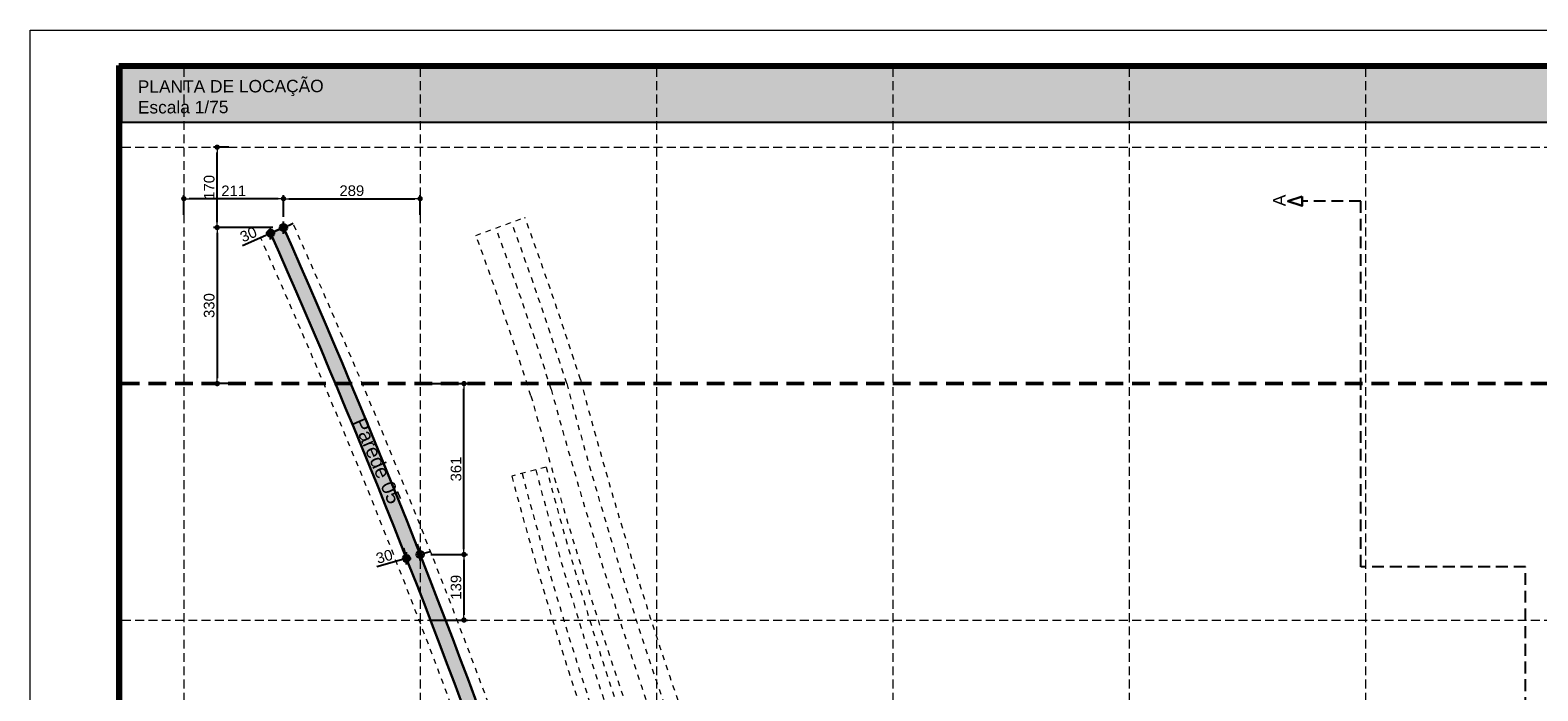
# Model space of a CAD drawing. Header units: millimetres. Extents: x 83 to 471, y -739 to 93.
# Tile 37 of 185: x 94 to 137, y -575 to -557. Entities that reach past the tile are written whole.
import ezdxf
from ezdxf.enums import TextEntityAlignment as Align

# ---------------------------------------------------------------- set-up
doc = ezdxf.new("R2010")
doc.units = ezdxf.units.MM
for name, pattern in [('CYPE_RAYA', [0.225, 0.1125, -0.1125]), ('CYPE_RAYAPUNTOPUNTO', [0.45, 0.225, -0.075, 0, -0.075, 0, -0.075]), ('TRAZO_HUECO', [0.75, 0.5, -0.25]), ('TRAZO_INTERIOR_VIGA', [0.375, 0.25, -0.125])]:
    doc.linetypes.add(name, pattern=pattern)
for name, color, linetype, lineweight in [('.', 7, 'Continuous', 5), ('__MAGNUS.Cota', 30, 'Continuous', 9), ('__MAGNUS.Margem', 7, 'Continuous', 70), ('__MAGNUS.Selo', 7, 'Continuous', 30), ('BL_CONTORNO', 7, 'Continuous', 30), ('CARGCIM', 7, 'Continuous', 9), ('COTA_FORMAS', 7, 'CYPE_RAYAPUNTOPUNTO', 0), ('COTAS', 250, 'Continuous', 5), ('OT_SEC_LAJE', 7, 'Continuous', 20), ('PECA_COMPLETA', 7, 'Continuous', 0), ('SAP_DIMENSION_Y_ARM', 7, 'Continuous', 0), ('VIG_HATCH', 7, 'Continuous', 0)]:
    doc.layers.add(name, color=color, linetype=linetype, lineweight=lineweight)
doc.layers.add('PGCR_Arq_TEXTO', color=7, linetype='Continuous')
doc.layers.add('RAMPA', color=253, linetype='Continuous')
doc.styles.add('Arial', font='arial.ttf')
doc.styles.add('Arial Narrow', font='ARIALN.TTF')
doc.dimstyles.new('Copy of UM_75.000000', dxfattribs={"dimtxt": 0.3, "dimasz": 0.15, "dimexe": 0.1, "dimexo": 0.3, "dimgap": 0.07, "dimtad": 1, "dimdec": 0, "dimlfac": 75, "dimzin": 0, "dimdsep": 46, "dimtxsty": 'Arial', "dimblk": 'DOT', "dimcen": 0.09, "dimdle": 0.1, "dimclrd": 30, "dimclre": 30, "dimclrt": 7, "dimadec": 1, "dimazin": 2, "dimtfac": 1, "dimtdec": 0, "dimtofl": 0, "dimtmove": 0, "dimatfit": 3, "dimldrblk": 'DOT', "dimfxl": 1, "dimtolj": 1, "dimarcsym": 0})

# ---------------------------------------------------------------- blocks, each defined once
blk = doc.blocks.new('*U1866')
at = {"layer": '__MAGNUS.Margem', "lineweight": 9}
for p, q in [((-1005.922513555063, -12.28035149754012), (-1005.922513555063, 828.7196485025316)), ((-1005.922513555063, 828.7196485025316), (183.0774864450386, 828.7196485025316))]:
    blk.add_line(p, q, dxfattribs=at)
at = {"layer": '__MAGNUS.Margem', "linetype": 'Continuous'}
for p, q in [((-980.922513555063, -2.280351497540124), (-980.922513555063, 818.7196485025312)), ((-980.922513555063, 818.7196485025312), (173.0774864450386, 818.7196485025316))]:
    blk.add_line(p, q, dxfattribs=at)
at = {"layer": '__MAGNUS.Selo', "style": 'Arial Narrow'}
for tag, height, width, p in [('PROPRIETÁRIO', 3.395000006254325, 1.000000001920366, (17.21365262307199, 48.90608562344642)), ('EDIFICAÇÃORESIDENCIAL', 3.395000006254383, 1.00000000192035, (17.21365262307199, 40.60663314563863)), ('ESTRUTURAL', 3.395000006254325, 1.000000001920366, (17.80158844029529, 20.69475924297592)), ('ANTEPROJETO', 2.425000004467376, 1.000000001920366, (111.6862229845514, 13.50243801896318)), ('INDICADA', 2.425000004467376, 1.000000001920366, (111.5284553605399, 8.00497110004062)), ('ARQ01/01', 5.5, 1.000000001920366, (139.4442584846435, 9.49622269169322))]:
    blk.add_attdef(tag, text='', height=height, dxfattribs=dict(at, width=width)).set_placement(p, align=Align.MIDDLE_LEFT)
at = {"layer": '__MAGNUS.Selo', "lineweight": 30, "flags": 104}
for tag, p in [('ENDEREÇODAOBRA', (17.21365262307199, 33.53604236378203)), ('ENDEREÇODAOBRA', (17.21365262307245, 27.86661950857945)), ('TÍTULO', (17.21365262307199, 10.79641230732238))]:
    blk.add_attdef(tag, text='', height=3.395000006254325, dxfattribs=at).set_placement(p, align=Align.MIDDLE_LEFT)
blk = doc.blocks.new('PONTO AUXILIAR')
at = {"layer": '.'}
h = blk.add_hatch(color=256, dxfattribs=at)
h.dxf.hatch_style = 1
h.paths.add_polyline_path([(-0.1009483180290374, 0), (5.684341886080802e-15, 0), (5.684341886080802e-15, 0.1009483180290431, 0.414213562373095), (-0.1009483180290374, 0)], is_closed=False)
h.paths.add_polyline_path([(5.684341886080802e-15, -0.1009483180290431, 0.414213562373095), (0.1009483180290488, 0), (5.684341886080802e-15, 0), (5.684341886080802e-15, -0.1009483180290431)], is_closed=False)
for p, q in [((-0.1346530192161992, 0), (0.1346530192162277, 0)), ((5.684341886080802e-15, -0.1734126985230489), (5.684341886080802e-15, 0.1734126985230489))]:
    blk.add_line(p, q)
blk.add_circle((5.684341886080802e-15, 0), 0.1009483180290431)
blk = doc.blocks.new('_DOT')
at = {"layer": '__MAGNUS.Cota', "linetype": 'ByBlock'}
blk.add_line((-0.5, 0), (-1, 0), dxfattribs=at)
at = {"layer": '__MAGNUS.Cota', "linetype": 'ByBlock', "const_width": 0.5}
blk.add_lwpolyline([(-0.25, 0, 1), (0.25, 0, 1)], format="xyb", close=True, dxfattribs=at)
blk = doc.blocks.new('*D1039')
at = {"layer": 'COTAS', "color": 30, "lineweight": -2}
for p, q in [((101.1838089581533, -562.12970334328), (101.1838089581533, -561.5161828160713)), ((101.3338089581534, -561.6161828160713), (104.8881322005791, -561.6161828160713)), ((105.0381322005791, -562.0756770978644), (105.0381322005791, -561.5161828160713))]:
    blk.add_line(p, q, dxfattribs=at)
at = {"layer": 'Defpoints', "color": 0}
for p in [(105.0381322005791, -561.6161828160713), (101.1838089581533, -562.4297033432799), (105.0381322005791, -562.3756770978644)]:
    blk.add_point(p, dxfattribs=at)
at = {"layer": 'COTAS', "color": 30, "linetype": 'ByBlock', "lineweight": -2, "xscale": 0.15, "yscale": 0.15, "zscale": 0.15, "rotation": 180}
blk.add_blockref('_DOT', (101.1838089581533, -561.6161828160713), dxfattribs=at)
at = {"layer": 'COTAS', "color": 30, "linetype": 'ByBlock', "lineweight": -2, "xscale": 0.15, "yscale": 0.15, "zscale": 0.15}
blk.add_blockref('_DOT', (105.0381322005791, -561.6161828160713), dxfattribs=at)
at = {"layer": 'COTAS', "color": 7, "insert": (103.1109705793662, -561.3930109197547), "char_height": 0.3, "attachment_point": 5, "style": 'Arial'}
blk.add_mtext('\\A1;289', dxfattribs=at)
blk = doc.blocks.new('*D1040')
at = {"layer": 'COTAS', "color": 30, "lineweight": -2}
for p, q in [((98.37113220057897, -562.0756771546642), (98.37113220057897, -561.5161828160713)), ((101.0338089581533, -561.6161828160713), (98.52113220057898, -561.6161828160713)), ((101.1838089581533, -562.12970334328), (101.1838089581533, -561.5161828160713))]:
    blk.add_line(p, q, dxfattribs=at)
at = {"layer": 'Defpoints', "color": 0}
for p in [(98.37113220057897, -561.6161828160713), (98.37113220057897, -562.3756771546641), (101.1838089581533, -562.4297033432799)]:
    blk.add_point(p, dxfattribs=at)
at = {"layer": 'COTAS', "color": 30, "linetype": 'ByBlock', "lineweight": -2, "xscale": 0.15, "yscale": 0.15, "zscale": 0.15, "rotation": 180}
blk.add_blockref('_DOT', (98.37113220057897, -561.6161828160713), dxfattribs=at)
at = {"layer": 'COTAS', "color": 30, "linetype": 'ByBlock', "lineweight": -2, "xscale": 0.15, "yscale": 0.15, "zscale": 0.15}
blk.add_blockref('_DOT', (101.1838089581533, -561.6161828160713), dxfattribs=at)
at = {"layer": 'COTAS', "color": 7, "insert": (99.77747057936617, -561.3955689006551), "char_height": 0.3, "attachment_point": 5, "style": 'Arial'}
blk.add_mtext('\\A1;211', dxfattribs=at)
blk = doc.blocks.new('*D1041')
at = {"layer": 'COTAS', "color": 30, "lineweight": -2}
for p, q in [((99.64202339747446, -560.1643079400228), (99.21158938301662, -560.1643079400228)), ((99.31158938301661, -562.27970334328), (99.31158938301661, -560.3143079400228)), ((100.8838089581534, -562.4297033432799), (99.21158938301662, -562.4297033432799))]:
    blk.add_line(p, q, dxfattribs=at)
at = {"layer": 'Defpoints', "color": 0}
for p in [(99.31158938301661, -560.1643079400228), (99.94202339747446, -560.1643079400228), (101.1838089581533, -562.4297033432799)]:
    blk.add_point(p, dxfattribs=at)
at = {"layer": 'COTAS', "color": 30, "linetype": 'ByBlock', "lineweight": -2, "xscale": 0.15, "yscale": 0.15, "zscale": 0.15}
for p, rotation in [((99.31158938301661, -560.1643079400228), 90), ((99.31158938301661, -562.4297033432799), 270)]:
    blk.add_blockref('_DOT', p, dxfattribs=dict(at, rotation=rotation))
at = {"layer": 'COTAS', "color": 7, "insert": (99.08841748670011, -561.2970056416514), "char_height": 0.3, "attachment_point": 5, "rotation": 90, "style": 'Arial'}
blk.add_mtext('\\A1;170', dxfattribs=at)
blk = doc.blocks.new('*D1042')
at = {"layer": 'COTAS', "color": 30, "lineweight": -2}
for p, q in [((100.8838089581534, -562.4297033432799), (99.21158938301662, -562.4297033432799)), ((99.31158938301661, -562.5797033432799), (99.31158938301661, -566.681307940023)), ((99.8086475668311, -566.831307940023), (99.21158938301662, -566.831307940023))]:
    blk.add_line(p, q, dxfattribs=at)
at = {"layer": 'Defpoints', "color": 0}
for p in [(101.1838089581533, -562.4297033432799), (99.31158938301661, -566.831307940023), (100.1086475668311, -566.831307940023)]:
    blk.add_point(p, dxfattribs=at)
at = {"layer": 'COTAS', "color": 30, "linetype": 'ByBlock', "lineweight": -2, "xscale": 0.15, "yscale": 0.15, "zscale": 0.15}
for p, rotation in [((99.31158938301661, -562.4297033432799), 90), ((99.31158938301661, -566.831307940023), 270)]:
    blk.add_blockref('_DOT', p, dxfattribs=dict(at, rotation=rotation))
at = {"layer": 'COTAS', "color": 7, "insert": (99.08831516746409, -564.6305056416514), "char_height": 0.3, "attachment_point": 5, "rotation": 90, "style": 'Arial'}
blk.add_mtext('\\A1;330', dxfattribs=at)
blk = doc.blocks.new('*D1043')
at = {"layer": 'COTAS', "color": 30, "lineweight": -2}
for p, q in [((105.338132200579, -566.831307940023), (106.3749689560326, -566.831307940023)), ((106.2749689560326, -571.4996918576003), (106.2749689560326, -566.9813079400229)), ((105.3381322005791, -571.6496918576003), (106.3749689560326, -571.6496918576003))]:
    blk.add_line(p, q, dxfattribs=at)
at = {"layer": 'Defpoints', "color": 0}
for p in [(105.038132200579, -566.831307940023), (106.2749689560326, -566.831307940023), (105.0381322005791, -571.6496918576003)]:
    blk.add_point(p, dxfattribs=at)
at = {"layer": 'COTAS', "color": 30, "linetype": 'ByBlock', "lineweight": -2, "xscale": 0.15, "yscale": 0.15, "zscale": 0.15}
for p, rotation in [((106.2749689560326, -566.831307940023), 90), ((106.2749689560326, -571.6496918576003), 270)]:
    blk.add_blockref('_DOT', p, dxfattribs=dict(at, rotation=rotation))
at = {"layer": 'COTAS', "color": 7, "insert": (106.0516947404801, -569.2404998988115), "char_height": 0.3, "attachment_point": 5, "rotation": 90, "style": 'Arial'}
blk.add_mtext('\\A1;361', dxfattribs=at)
blk = doc.blocks.new('*D1044')
at = {"layer": 'COTAS', "color": 30, "lineweight": -2}
for p, q in [((105.3381322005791, -571.6496918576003), (106.3749689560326, -571.6496918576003)), ((106.2749689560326, -571.7996918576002), (106.2749689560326, -573.348307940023)), ((105.338132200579, -573.498307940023), (106.3749689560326, -573.498307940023))]:
    blk.add_line(p, q, dxfattribs=at)
at = {"layer": 'Defpoints', "color": 0}
for p in [(105.0381322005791, -571.6496918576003), (105.038132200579, -573.498307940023), (106.2749689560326, -573.498307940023)]:
    blk.add_point(p, dxfattribs=at)
at = {"layer": 'COTAS', "color": 30, "linetype": 'ByBlock', "lineweight": -2, "xscale": 0.15, "yscale": 0.15, "zscale": 0.15}
for p, rotation in [((106.2749689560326, -571.6496918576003), 90), ((106.2749689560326, -573.498307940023), 270)]:
    blk.add_blockref('_DOT', p, dxfattribs=dict(at, rotation=rotation))
at = {"layer": 'COTAS', "color": 7, "insert": (106.0516947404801, -572.5739998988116), "char_height": 0.3, "attachment_point": 5, "rotation": 90, "style": 'Arial'}
blk.add_mtext('\\A1;139', dxfattribs=at)
blk = doc.blocks.new('*D1075')
at = {"color": 30, "lineweight": -2}
for p, q in [((100.6809828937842, -562.6525619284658), (100.0240973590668, -562.9437015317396)), ((100.9396765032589, -562.8660510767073), (100.8586370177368, -562.6832052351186)), ((101.3053681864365, -562.7039721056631), (101.2243287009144, -562.5211262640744)), ((101.320943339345, -562.3689237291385), (101.4580777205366, -562.3081441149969))]:
    blk.add_line(p, q, dxfattribs=at)
at = {"layer": 'Defpoints', "color": 0}
for p in [(100.8181172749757, -562.5917823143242), (100.8181172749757, -562.5917823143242), (101.1838089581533, -562.4297033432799)]:
    blk.add_point(p, dxfattribs=at)
at = {"color": 30, "linetype": 'ByBlock', "lineweight": -2, "xscale": 0.15, "yscale": 0.15, "zscale": 0.15}
for p, rotation in [((100.8181172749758, -562.5917823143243), 23.90349956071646), ((101.1838089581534, -562.42970334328), 203.9034995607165)]:
    blk.add_blockref('_DOT', p, dxfattribs=dict(at, rotation=rotation))
at = {"color": 7, "insert": (100.1935027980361, -562.6243977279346), "char_height": 0.3, "attachment_point": 5, "rotation": 23.90349956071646, "style": 'Arial'}
blk.add_mtext('\\A1;30', dxfattribs=at)
blk = doc.blocks.new('*D1076')
at = {"color": 30, "lineweight": -2}
for p, q in [((104.5688950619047, -571.4729844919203), (104.6244043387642, -571.6651269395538)), ((104.9548682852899, -571.3614781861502), (105.0103775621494, -571.5536206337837)), ((105.1822390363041, -571.6080598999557), (105.3263458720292, -571.5664279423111)), ((104.5080521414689, -571.8028301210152), (103.8177679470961, -572.0022507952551))]:
    blk.add_line(p, q, dxfattribs=at)
at = {"layer": 'Defpoints', "color": 0}
for p in [(104.6521589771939, -571.7611981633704), (105.0381322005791, -571.6496918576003), (105.0381322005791, -571.6496918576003)]:
    blk.add_point(p, dxfattribs=at)
at = {"color": 30, "linetype": 'ByBlock', "lineweight": -2, "xscale": 0.15, "yscale": 0.15, "zscale": 0.15}
for p, rotation in [((105.0381322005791, -571.6496918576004), 196.1138196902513), ((104.6521589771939, -571.7611981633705), 16.11381969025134)]:
    blk.add_blockref('_DOT', p, dxfattribs=dict(at, rotation=rotation))
at = {"color": 7, "insert": (104.0288876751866, -571.7088541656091), "char_height": 0.3, "attachment_point": 5, "rotation": 16.113819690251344, "style": 'Arial'}
blk.add_mtext('\\A1;30', dxfattribs=at)
blk = doc.blocks.new('*D1167')
at = {"color": 30, "lineweight": -2}
blk.add_arc((138.3731322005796, -566.8313079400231), 1.921955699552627, 4.47281362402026, 85.52718637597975, dxfattribs=at)
at = {"layer": 'Defpoints', "color": 0}
for p in [(138.3731322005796, -557.9293191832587), (140.0375946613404, -565.8703300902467), (96.62457239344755, -566.831307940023), (168.9921038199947, -566.8313079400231), (138.3731322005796, -606.8333079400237)]:
    blk.add_point(p, dxfattribs=at)
at = {"color": 30, "linetype": 'ByBlock', "lineweight": -2, "xscale": 0.15, "yscale": 0.15, "zscale": 0.15}
for p, rotation in [((138.3731322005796, -564.9093522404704), 177.7635931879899), ((140.2950879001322, -566.8313079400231), 272.2364068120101)]:
    blk.add_blockref('_DOT', p, dxfattribs=dict(at, rotation=rotation))
at = {"color": 7, "insert": (139.8913411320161, -565.3130990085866), "char_height": 0.3, "attachment_point": 5, "rotation": 315, "style": 'Arial'}
blk.add_mtext('\\A1;90%%d', dxfattribs=at)
blk = doc.blocks.new('G$C05BD9800')
at = {"layer": 'BL_CONTORNO', "linetype": 'CYPE_RAYA', "lineweight": 9}
for p, q in [((-28.37745694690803, 3.087618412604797), (-27.68629086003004, 3.392372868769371)), ((-22.33829320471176, -1.767021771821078), (-23.06327849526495, -1.959105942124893))]:
    blk.add_line(p, q, dxfattribs=at)
for points in [[(-22.78596901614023, 3.513107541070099, -0.01106201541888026), (-21.61174227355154, 0.08398306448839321, 0.02649444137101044), (-18.3863402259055, -9.900050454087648, 0.2071939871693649), (-9.882679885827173, -18.81551847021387, 0.2110172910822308), (-0.1197103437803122, -18.72616227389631, 0.1747705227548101), (4.736607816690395, -14.27626782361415, 0.08829554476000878), (8.381558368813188, -3.843059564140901), (9.468281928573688, -4.018462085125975, -0.08819353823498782), (5.692996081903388, -14.82050828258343, -0.1637292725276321), (0.3566950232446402, -19.71821428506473, -0.2120889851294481), (-10.34480741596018, -19.81440853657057, -0.2060983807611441), (-19.4067750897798, -10.31289546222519, -0.02041681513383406), (-22.65786747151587, -0.2569930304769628, 0.0115782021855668), (-23.82018378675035, 3.132607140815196)], [(-23.06777548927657, 3.409635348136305, -0.01110088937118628), (-21.89983811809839, 1.591615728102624e-12, 0.02647157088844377), (-18.66718559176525, -10.00554568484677, 0.2071477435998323), (-10.00049999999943, -19.09141574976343, 0.2109043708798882), (-5.684341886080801e-14, -19.00127739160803, 0.1745439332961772), (5.000249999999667, -14.41948618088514, 0.08813894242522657), (8.679060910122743, -3.890953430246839), (9.023847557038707, -3.946603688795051, -0.08822558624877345), (5.29866158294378, -14.60324611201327, -0.1683396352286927), (0.1726782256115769, -19.3073034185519, -0.2121636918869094), (-10.16665016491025, -19.40093118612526, -0.2062770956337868), (-18.9878077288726, -10.14776954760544, -0.02335918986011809), (-22.22902319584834, -0.1198940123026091, 0.01156031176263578), (-23.39777971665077, 3.288466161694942)]]:
    blk.add_lwpolyline(points, format="xyb", close=True, dxfattribs=at)
for points in [[(-27.89786708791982, 3.301203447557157, -0.02097196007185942), (-22.63056795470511, -10.00049999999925, 0.2521914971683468), (-10.00049999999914, -22.93086737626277, 0.1604170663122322), (2.415845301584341e-13, -22.86662850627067, 0.08690020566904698), (10.00000000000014, -17.04050169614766, -0.02981363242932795), (15.00074999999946, -13.43871046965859, -0.08019868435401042), (17.47727468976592, -12.21202961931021, 0.08019868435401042)], [(-27.69232857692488, 3.392739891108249, -0.02098113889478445), (-22.41602149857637, -9.932425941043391, 0.2522931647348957), (-9.932421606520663, -22.71641158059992, 0.1603787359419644), (-0.07490116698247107, -22.65443510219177, 0.08688946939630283), (9.856362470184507, -16.86730537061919, -0.02979307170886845), (14.87512546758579, -13.25194396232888, -0.08002149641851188), (17.4108160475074, -11.99706857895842)], [(-28.37745694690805, 3.087618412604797, -0.02095068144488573), (-23.13112506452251, -10.15948943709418, 0.2519612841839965), (-10.15934550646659, -23.43126530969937, 0.1605031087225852), (0.1748131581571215, -23.36172891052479, 0.08692405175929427), (10.33512239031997, -17.44465276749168, -0.02986381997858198), (15.29410156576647, -13.87435833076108, -0.08064196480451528), (17.63234485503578, -12.71360538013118)], [(-28.1719184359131, 3.179154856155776, -0.02095977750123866), (-22.91660927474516, -10.09132570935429, 0.2520587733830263), (-10.0912695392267, -23.21680887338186, 0.1604667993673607), (0.0998859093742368, -23.14954595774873, 0.08691403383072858), (10.19150395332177, -17.2714406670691, -0.02984191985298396), (15.1683390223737, -13.687677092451, -0.08044660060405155), (17.56588621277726, -12.49864433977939)], [(-22.845782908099, -1.901480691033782, 0.02465903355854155), (-20.23600685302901, -10.09644551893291, 0.2195761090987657), (-11.14232585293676, -20.2745796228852, 0.222136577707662), (0.8553954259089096, -20.27095963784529, 0.1451087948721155), (6.315610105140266, -15.14528908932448, 0.02939618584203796), (9.251751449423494, -8.52106003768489)], [(-22.55578879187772, -1.824647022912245, 0.02468534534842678), (-19.95178477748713, -9.99999999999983, 0.2197926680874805), (-11.01913573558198, -20.00100764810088, 0.2221348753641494), (0.7244756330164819, -20.00099999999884, 0.1448688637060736), (6.052604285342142, -15.00074999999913, 0.02936374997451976), (8.970818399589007, -8.415814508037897, -0.02936374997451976)], [(-22.33829320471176, -1.767021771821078, 0.02470533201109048), (-19.73860143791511, -9.927708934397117, 0.2199598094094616), (-10.92673922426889, -19.79582957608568, 0.2221334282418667), (0.6262832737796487, -19.79853047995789, 0.1446824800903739), (5.855371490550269, -14.89230232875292, 0.02933901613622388), (8.760118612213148, -8.336880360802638)], [(-23.06327849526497, -1.959105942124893, 0.02463954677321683), (-20.44915708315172, -10.16882156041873, 0.2194182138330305), (-11.23471470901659, -20.47975946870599, 0.2221376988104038), (0.9535828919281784, -20.47342956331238, 0.1452826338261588), (6.512885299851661, -15.25365153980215, 0.029420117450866), (9.462451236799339, -8.599994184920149)]]:
    blk.add_lwpolyline(points, format="xyb", dxfattribs=at)
blk = doc.blocks.new('ERER')
at = {"layer": '.', "true_color": 0xffffff}
h = blk.add_hatch(color=7, dxfattribs=at)
h.dxf.hatch_style = 1
h.paths.add_polyline_path([(0, 1.54198376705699), (79.36537377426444, 1.541983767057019), (79.36537377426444, 2.84e-14), (0, 0), (0, 1.54198376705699)])
blk.add_lwpolyline([(0, 1.54198376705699), (79.36537377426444, 1.541983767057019), (79.36537377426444, 2.84e-14), (0, 0)], close=True)
blk = doc.blocks.new('G$C64FE85D2')
at = {"layer": 'OT_SEC_LAJE', "lineweight": 30}
blk.add_lwpolyline([(-6.355855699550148, 3.965741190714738), (-6.355855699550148, 3.76574119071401), (-6.655855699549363, 3.865741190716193), (-6.355855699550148, 3.965741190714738)], close=True, dxfattribs=at)
at = {"layer": 'RAMPA', "linetype": 'TRAZO_INTERIOR_VIGA'}
blk.add_lwpolyline([(-6.645413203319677, -37.94851169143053), (-5.106014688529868, -37.94851169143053), (-5.106014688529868, -17.76745313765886), (-1.618626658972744, -17.76745313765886), (-1.618626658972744, -3.880037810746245), (-5.106014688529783, -3.880037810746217), (-5.106014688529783, 3.865741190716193), (-6.355855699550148, 3.865741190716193)], dxfattribs=at)
at = {"layer": 'OT_SEC_LAJE', "lineweight": 30, "style": 'Arial', "text_generation_flag": 2}
blk.add_text('A', height=0.2666666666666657, rotation=90, dxfattribs=at).set_placement((-6.703285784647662, 4.007219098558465))

msp = doc.modelspace()

# ---------------------------------------------------------------- hatches: boundary and pattern name
at = {"layer": 'VIG_HATCH', "true_color": 0xe6f9ff}
h = msp.add_hatch(color=7, dxfattribs=at)
h.dxf.hatch_style = 1
edge = h.paths.add_edge_path()
edge.add_arc((-113.9596115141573, -657.7838659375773), 235.3276602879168, 19.248127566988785, 23.90349956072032, ccw=False)
edge.add_arc((132.6172519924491, -573.1619020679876), 25.40029533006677, 196.1000521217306, 252.5457001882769)
edge.add_arc((131.5761016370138, -577.1202332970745), 21.31281529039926, 252.0239709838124, 288.72404463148)
edge.add_arc((122.8424350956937, -555.3418088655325), 44.76054438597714, 290.363169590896, 310.2985950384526)
edge.add_arc((195.5577230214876, -643.4312152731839), 69.47051705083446, 122.28797161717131, 129.0490994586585, ccw=False)
edge.add_arc((165.0206509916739, -593.983026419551), 11.37193978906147, 107.10356874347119, 125.3059976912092, ccw=False)
edge.add_line((161.6761651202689, -583.1140140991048), (161.7938050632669, -583.4963239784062))
edge.add_arc((165.020650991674, -593.9830264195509), 10.97193978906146, 107.103568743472, 125.3606112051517)
edge.add_arc((195.5577230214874, -643.431215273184), 69.07051705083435, 122.279164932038, 129.0454945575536)
edge.add_arc((122.8424350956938, -555.3418088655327), 45.16054438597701, 290.3559276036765, 310.29304095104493, ccw=False)
edge.add_arc((131.5761016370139, -577.1202332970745), 21.71281529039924, 252.0287803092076, 288.7391804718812, ccw=False)
edge.add_arc((132.617251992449, -573.1619020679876), 25.80029533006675, 196.1245673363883, 252.5416587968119, ccw=False)
edge.add_arc((-113.9596115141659, -657.7838659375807), 234.9276602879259, 19.25079666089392, 23.90349956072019)
edge.add_line((100.8181172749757, -562.5917823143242), (101.1838089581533, -562.4297033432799))
edge.add_line((101.1838089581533, -562.4297033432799), (101.1838089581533, -562.4297033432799))

# ---------------------------------------------------------------- linework, layer by layer
at = {"layer": 'BL_CONTORNO'}
msp.add_lwpolyline([(101.1838089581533, -562.4297033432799, -0.0203156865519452), (108.2131841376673, -580.2057983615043, 0.2513943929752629), (124.9985603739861, -597.3926787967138, 0.1615172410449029), (138.4177384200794, -597.3050816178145, 0.0872047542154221), (151.7922606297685, -589.4799683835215, -0.02950954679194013), (158.4483173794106, -584.7026468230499, -0.07959050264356), (161.6761651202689, -583.1140140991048), (161.7938050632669, -583.4963239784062, 0.07983031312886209), (158.6709627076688, -585.0351260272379, 0.02953226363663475), (152.0476300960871, -589.7878732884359, -0.08721217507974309), (138.5515746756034, -597.6820698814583, -0.161563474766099), (124.8768463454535, -597.7737154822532, -0.2512619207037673), (107.8319361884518, -580.3273301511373, 0.0203040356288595), (100.8181172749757, -562.5917823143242), (101.1838089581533, -562.4297033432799)], format="xyb", dxfattribs=at)
at = {"layer": 'CARGCIM', "linetype": 'TRAZO_HUECO', "lineweight": 50}
msp.add_line((96.62457239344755, -566.831307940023), (168.9921038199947, -566.8313079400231), dxfattribs=at)
at = {"layer": 'COTA_FORMAS', "linetype": 'TRAZO_HUECO', "ltscale": 0.5}
for p, q in [((98.37113220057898, -557.9293191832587), (98.3711322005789, -606.8333079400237)), ((105.0381322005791, -557.9293191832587), (105.038132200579, -606.8333079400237)), ((111.7051322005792, -557.9293191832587), (111.7051322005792, -606.8333079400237)), ((118.3721322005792, -557.9293191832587), (118.3721322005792, -606.8333079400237)), ((125.0391322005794, -557.9293191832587), (125.0391322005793, -606.8333079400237)), ((131.7061322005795, -557.9293191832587), (131.7061322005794, -606.8333079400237)), ((96.62457239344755, -560.1643079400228), (168.9921038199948, -560.164307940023)), ((96.62457239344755, -573.4983079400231), (168.9921038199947, -573.4983079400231))]:
    msp.add_line(p, q, dxfattribs=at)
at = {"layer": 'PECA_COMPLETA'}
msp.add_lwpolyline([(194.5179713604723, -639.269497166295), (96.62457239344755, -639.269497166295), (96.62457239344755, -557.9293191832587), (194.5179713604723, -557.9293191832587)], close=True, dxfattribs=at)

# ---------------------------------------------------------------- block references
for name, p in [('ERER', (96.62457239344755, -559.4713029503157)), ('PONTO AUXILIAR', (101.1838089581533, -562.4297033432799)), ('PONTO AUXILIAR', (100.8181172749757, -562.5917823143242)), ('PONTO AUXILIAR', (104.6521589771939, -571.7611981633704)), ('PONTO AUXILIAR', (105.0381322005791, -571.6496918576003))]:
    msp.add_blockref(name, p)
at = {"xscale": 1.33333333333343, "yscale": 1.33333333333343, "zscale": 1.33333333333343}
msp.add_blockref('G$C05BD9800', (138.3731322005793, -566.831307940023), dxfattribs=at)
at = {"layer": '__MAGNUS.Selo', "color": 7, "true_color": 0xffffff, "xscale": 0.0999999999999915, "yscale": 0.0999999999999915, "zscale": 0.0999999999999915}
msp.add_blockref('*U1866', (194.6288868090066, -639.7363194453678), dxfattribs=at)
at = {"layer": 'COTAS', "xscale": 1.330508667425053, "yscale": 1.330508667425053, "zscale": 1.330508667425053}
msp.add_blockref('G$C64FE85D2', (138.3731322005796, -566.831307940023), dxfattribs=at)

# ---------------------------------------------------------------- texts
at = {"layer": 'PGCR_Arq_TEXTO', "insert": (97.0763759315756, -559.2205188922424), "char_height": 0.35, "width": 18.52205662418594, "attachment_point": 7, "rotation": 0.22909296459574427, "style": 'Arial'}
msp.add_mtext('\\A1;\\pxt14;PLANTA DE LOCAÇÃO \\P\\ptz;Escala 1/75', dxfattribs=at)
at = {"layer": 'SAP_DIMENSION_Y_ARM', "lineweight": 9, "insert": (103.8252972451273, -569.0066189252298), "char_height": 0.4, "width": 4.061248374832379, "attachment_point": 5, "rotation": 293.41030765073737, "style": 'Arial'}
msp.add_mtext('Parede 05', dxfattribs=at)

# ---------------------------------------------------------------- dimensions: what is measured, and where the dimension line sits
dim = msp.add_angular_dim_2l(base=(140.0375946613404, -565.8703300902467), line1=((96.62457239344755, -566.831307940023), (168.9921038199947, -566.8313079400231)), line2=((138.3731322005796, -557.9293191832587), (138.3731322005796, -606.8333079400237)), dimstyle='Copy of UM_75.000000')
dim.commit()
dim.dimension.update_dxf_attribs({"geometry": '*D1167', "text_midpoint": (139.8913411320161, -565.3130990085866)})
for base, p1, p2, angle, picture, middle in [((100.8181172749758, -562.5917823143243), (101.1838089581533, -562.4297033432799), (100.8181172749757, -562.5917823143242), 203.90349956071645, '*D1075', (100.2839729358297, -562.8285215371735)), ((105.0381322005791, -571.6496918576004), (104.6521589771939, -571.7611981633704), (105.0381322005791, -571.6496918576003), 16.113819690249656, '*D1076', (104.09085662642, -571.9233564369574))]:
    dim = msp.add_linear_dim(base=base, p1=p1, p2=p2, angle=angle, dimstyle='Copy of UM_75.000000')
    dim.commit()
    dim.dimension.update_dxf_attribs({"geometry": picture, "text_midpoint": middle, "dimtype": 161})
at = {"layer": 'COTAS'}
for base, p1, p2, picture, middle in [((99.31158938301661, -560.1643079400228), (101.1838089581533, -562.4297033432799), (99.94202339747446, -560.1643079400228), '*D1041', (99.08841748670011, -561.2970056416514)), ((99.31158938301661, -566.831307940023), (101.1838089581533, -562.4297033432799), (100.1086475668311, -566.831307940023), '*D1042', (99.08831516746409, -564.6305056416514)), ((106.2749689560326, -566.831307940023), (105.0381322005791, -571.6496918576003), (105.038132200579, -566.831307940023), '*D1043', (106.0516947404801, -569.2404998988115)), ((106.2749689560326, -573.498307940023), (105.0381322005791, -571.6496918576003), (105.038132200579, -573.498307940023), '*D1044', (106.0516947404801, -572.5739998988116))]:
    dim = msp.add_linear_dim(base=base, p1=p1, p2=p2, angle=90, dimstyle='Copy of UM_75.000000', dxfattribs=at)
    dim.commit()
    dim.dimension.update_dxf_attribs({"geometry": picture, "text_midpoint": middle})
for base, p2, picture, middle in [((98.37113220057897, -561.6161828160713), (98.37113220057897, -562.3756771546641), '*D1040', (99.77747057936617, -561.3955689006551)), ((105.0381322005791, -561.6161828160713), (105.0381322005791, -562.3756770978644), '*D1039', (103.1109705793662, -561.3930109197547))]:
    dim = msp.add_linear_dim(base=base, p1=(101.1838089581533, -562.4297033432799), p2=p2, dimstyle='Copy of UM_75.000000', dxfattribs=at)
    dim.commit()
    dim.dimension.update_dxf_attribs({"geometry": picture, "text_midpoint": middle})

doc.saveas('drawing.dxf')
